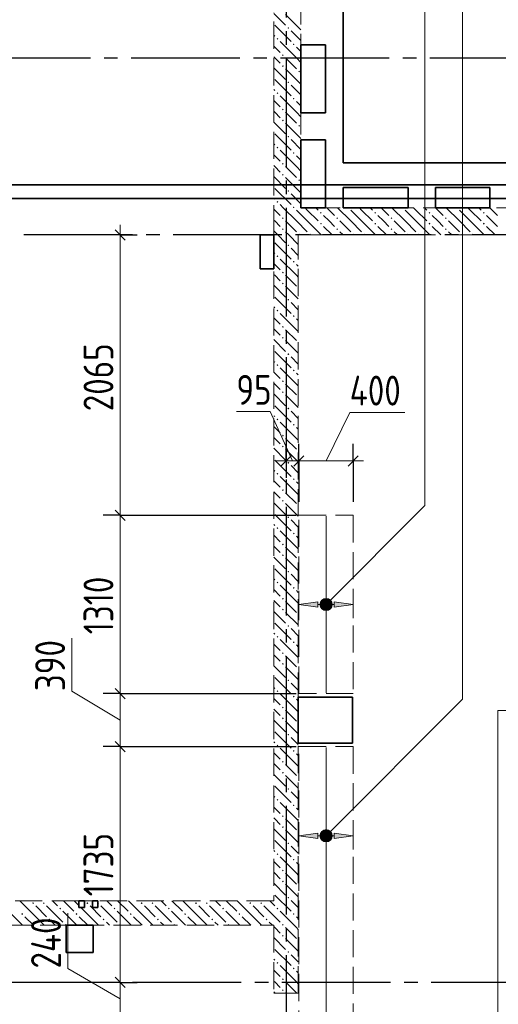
# Model space of a CAD drawing. Header units: millimetres. Extents: x 0 to 64958, y 0 to 42000.
# Tile 13 of 31: x 19679 to 23204, y 28639 to 35884. Entities that reach past the tile are written whole.
import ezdxf

# ---------------------------------------------------------------- set-up
doc = ezdxf.new("R2010")
doc.units = ezdxf.units.MM
doc.linetypes.add('______2', pattern=[270, 200, -70])
doc.linetypes.add('______5', pattern=[1100, 800, -100, 100, -100])
for name, color, linetype, lineweight in [('Standard', 7, 'Continuous', 25), ('ДОП Верх по У', 7, 'Continuous', 25), ('Оси', 40, '______5', 18), ('Позиционная метка номер позиции', 7, 'Continuous', 13), ('Примечания', 7, 'Continuous', 25)]:
    doc.layers.add(name, color=color, linetype=linetype, lineweight=lineweight)
doc.layers.add('ЖБ Перекрытие верхний уровень', color=7, linetype='Continuous', lineweight=25, true_color=0xe0e0ff)
doc.layers.add('ЖБ Стена верхний уровень', color=7, linetype='Continuous', lineweight=25, true_color=0x006e00)
doc.styles.add('GOST 2.304-81', font='txt')

msp = doc.modelspace()

# ---------------------------------------------------------------- hatches: boundary and pattern name
at = {"layer": 'ДОП Верх по У', "linetype": 'Continuous', "lineweight": 13, "transparency": 33554687}
for points in [[(21875, 31561), (21735, 31581), (21875, 31601)], [(21875, 29859), (21735, 29879), (21875, 29899)]]:
    msp.add_hatch(color=7, dxfattribs=at).paths.add_polyline_path(points, flags=16)
for points in [[(21902.7, 31562.2), (21902.7, 31599.7), (21897.5, 31581)], [(21902.7, 31599.7), (21916.2, 31548.7), (21916.2, 31613.2)], [(21902.7, 31599.7), (21902.7, 31562.2), (21916.2, 31548.7)], [(21916.2, 31613.2), (21935, 31543.5), (21935, 31618.5)], [(21916.2, 31613.2), (21916.2, 31548.7), (21935, 31543.5)], [(21935, 31618.5), (21935, 31543.5), (21953.7, 31548.7)], [(21935, 31618.5), (21953.7, 31548.7), (21953.7, 31613.2)], [(21953.7, 31613.2), (21953.7, 31548.7), (21967.2, 31562.2)], [(21953.7, 31613.2), (21967.2, 31562.2), (21967.2, 31599.7)], [(21967.2, 31599.7), (21967.2, 31562.2), (21972.5, 31581)], [(21995, 31561), (22135, 31581), (21995, 31601)], [(21902.7, 29860.2), (21902.7, 29897.7), (21897.5, 29879)], [(21902.7, 29897.7), (21916.2, 29846.7), (21916.2, 29911.2)], [(21902.7, 29897.7), (21902.7, 29860.2), (21916.2, 29846.7)], [(21916.2, 29911.2), (21935, 29841.5), (21935, 29916.5)], [(21916.2, 29911.2), (21916.2, 29846.7), (21935, 29841.5)], [(21935, 29916.5), (21935, 29841.5), (21953.7, 29846.7)], [(21935, 29916.5), (21953.7, 29846.7), (21953.7, 29911.2)], [(21953.7, 29911.2), (21953.7, 29846.7), (21967.2, 29860.2)], [(21953.7, 29911.2), (21967.2, 29860.2), (21967.2, 29897.7)], [(21967.2, 29897.7), (21967.2, 29860.2), (21972.5, 29879)], [(21995, 29859), (22135, 29879), (21995, 29899)]]:
    msp.add_hatch(color=7, dxfattribs=at).paths.add_polyline_path(points)
at = {"layer": 'ЖБ Стена верхний уровень', "linetype": 'Continuous', "lineweight": 18, "transparency": 33554687}
for points in [[(21650.5, 35823.1), (21657, 35829.6), (21663.5, 35823.1), (21657, 35816.6)], [(21570.5, 35743.1), (21577, 35749.6), (21583.5, 35743.1), (21577, 35736.6)], [(21690.5, 35703.1), (21697, 35709.6), (21703.4, 35703.1), (21697, 35696.6)], [(21610.5, 35623.1), (21616.9, 35629.6), (21623.4, 35623.1), (21616.9, 35616.6)], [(21610.5, 35543.1), (21616.9, 35549.6), (21623.4, 35543.1), (21616.9, 35536.6)], [(21730.5, 35503.1), (21737, 35509.6), (21743.5, 35503.1), (21737, 35496.6)], [(21650.5, 35423.1), (21657, 35429.6), (21663.5, 35423.1), (21657, 35416.6)], [(21570.5, 35343.1), (21577, 35349.6), (21583.5, 35343.1), (21577, 35336.6)], [(21690.5, 35303.1), (21697, 35309.6), (21703.4, 35303.1), (21697, 35296.6)], [(21610.5, 35223.1), (21616.9, 35229.6), (21623.4, 35223.1), (21616.9, 35216.6)], [(21610.5, 35143.1), (21616.9, 35149.6), (21623.4, 35143.1), (21616.9, 35136.6)], [(21730.5, 35103.1), (21737, 35109.6), (21743.5, 35103.1), (21737, 35096.6)], [(21650.5, 35023.1), (21657, 35029.6), (21663.5, 35023.1), (21657, 35016.6)], [(21570.5, 34943.1), (21577, 34949.6), (21583.5, 34943.1), (21577, 34936.6)], [(21690.5, 34903.1), (21697, 34909.6), (21703.4, 34903.1), (21697, 34896.6)], [(21610.5, 34823.1), (21616.9, 34829.6), (21623.4, 34823.1), (21616.9, 34816.6)], [(21610.5, 34743.1), (21616.9, 34749.6), (21623.4, 34743.1), (21616.9, 34736.6)], [(21730.5, 34703.1), (21737, 34709.6), (21743.5, 34703.1), (21737, 34696.6)], [(21650.5, 34623.1), (21657, 34629.6), (21663.5, 34623.1), (21657, 34616.6)], [(21570.5, 34543.1), (21577, 34549.6), (21583.5, 34543.1), (21577, 34536.6)], [(21690.5, 34503.1), (21697, 34509.6), (21703.4, 34503.1), (21700.3, 34500), (21693.6, 34500)], [(21700.3, 34500), (21697, 34496.6), (21693.6, 34500)], [(22100.3, 34500), (22097, 34496.6), (22093.6, 34500)], [(22500.3, 34500), (22497, 34496.6), (22493.6, 34500)], [(22900.3, 34500), (22897, 34496.6), (22893.6, 34500)], [(21610.5, 34423.1), (21616.9, 34429.6), (21623.4, 34423.1), (21616.9, 34416.6)], [(21890.5, 34463.1), (21897, 34469.6), (21903.4, 34463.1), (21897, 34456.6)], [(22010.5, 34423.1), (22016.9, 34429.6), (22023.4, 34423.1), (22016.9, 34416.6)], [(22290.5, 34463.1), (22297, 34469.6), (22303.4, 34463.1), (22297, 34456.6)], [(22410.4, 34423.1), (22416.9, 34429.6), (22423.4, 34423.1), (22416.9, 34416.6)], [(22690.5, 34463.1), (22697, 34469.6), (22703.4, 34463.1), (22697, 34456.6)], [(22810.4, 34423.1), (22816.9, 34429.6), (22823.4, 34423.1), (22816.9, 34416.6)], [(23090.5, 34463.1), (23097, 34469.6), (23103.4, 34463.1), (23097, 34456.6)], [(21610.5, 34343.1), (21616.9, 34349.6), (21623.4, 34343.1), (21616.9, 34336.6)], [(21890.5, 34383.1), (21897, 34389.6), (21903.4, 34383.1), (21897, 34376.6)], [(22010.5, 34343.1), (22016.9, 34349.6), (22023.4, 34343.1), (22016.9, 34336.6)], [(22290.5, 34383.1), (22297, 34389.6), (22303.4, 34383.1), (22297, 34376.6)], [(22410.4, 34343.1), (22416.9, 34349.6), (22423.4, 34343.1), (22416.9, 34336.6)], [(22690.5, 34383.1), (22697, 34389.6), (22703.4, 34383.1), (22697, 34376.6)], [(22810.4, 34343.1), (22816.9, 34349.6), (22823.4, 34343.1), (22816.9, 34336.6)], [(23090.5, 34383.1), (23097, 34389.6), (23103.4, 34383.1), (23097, 34376.6)], [(21730.5, 34303.1), (21737, 34309.6), (21743.5, 34303.1), (21740.3, 34300), (21733.6, 34300)], [(21810.5, 34303.1), (21816.9, 34309.6), (21823.4, 34303.1), (21820.3, 34300), (21813.6, 34300)], [(22130.5, 34303.1), (22137, 34309.6), (22143.5, 34303.1), (22140.3, 34300), (22133.6, 34300)], [(22210.4, 34303.1), (22216.9, 34309.6), (22223.4, 34303.1), (22220.3, 34300), (22213.6, 34300)], [(22530.5, 34303.1), (22537, 34309.6), (22543.5, 34303.1), (22540.3, 34300), (22533.6, 34300)], [(22610.4, 34303.1), (22616.9, 34309.6), (22623.4, 34303.1), (22620.3, 34300), (22613.6, 34300)], [(22930.5, 34303.1), (22937, 34309.6), (22943.5, 34303.1), (22940.3, 34300), (22933.6, 34300)], [(23010.4, 34303.1), (23016.9, 34309.6), (23023.4, 34303.1), (23020.3, 34300), (23013.6, 34300)], [(21650.5, 34223.1), (21657, 34229.6), (21663.5, 34223.1), (21657, 34216.6)], [(21570.5, 34143.1), (21577, 34149.6), (21583.5, 34143.1), (21577, 34136.6)], [(21690.5, 34103.1), (21697, 34109.6), (21703.4, 34103.1), (21697, 34096.6)], [(21610.5, 34023.1), (21616.9, 34029.6), (21623.4, 34023.1), (21616.9, 34016.6)], [(21610.5, 33943.1), (21616.9, 33949.6), (21623.4, 33943.1), (21616.9, 33936.6)], [(21650.5, 33823.1), (21657, 33829.6), (21663.5, 33823.1), (21657, 33816.6)], [(21570.5, 33743.1), (21577, 33749.6), (21583.5, 33743.1), (21577, 33736.6)], [(21690.5, 33703.1), (21697, 33709.6), (21703.4, 33703.1), (21697, 33696.6)], [(21610.5, 33623.1), (21616.9, 33629.6), (21623.4, 33623.1), (21616.9, 33616.6)], [(21610.5, 33543.1), (21616.9, 33549.6), (21623.4, 33543.1), (21616.9, 33536.6)], [(21650.5, 33423.1), (21657, 33429.6), (21663.5, 33423.1), (21657, 33416.6)], [(21570.5, 33343.1), (21577, 33349.6), (21583.5, 33343.1), (21577, 33336.6)], [(21690.5, 33303.1), (21697, 33309.6), (21703.4, 33303.1), (21697, 33296.6)], [(21610.5, 33223.1), (21616.9, 33229.6), (21623.4, 33223.1), (21616.9, 33216.6)], [(21610.5, 33143.1), (21616.9, 33149.6), (21623.4, 33143.1), (21616.9, 33136.6)], [(21650.5, 33023.1), (21657, 33029.6), (21663.5, 33023.1), (21657, 33016.6)], [(21570.5, 32943.1), (21577, 32949.6), (21583.5, 32943.1), (21577, 32936.6)], [(21690.5, 32903.1), (21697, 32909.6), (21703.4, 32903.1), (21697, 32896.6)], [(21610.5, 32823.1), (21616.9, 32829.6), (21623.4, 32823.1), (21616.9, 32816.6)], [(21610.5, 32743.1), (21616.9, 32749.6), (21623.4, 32743.1), (21616.9, 32736.6)], [(21650.5, 32623.1), (21657, 32629.6), (21663.5, 32623.1), (21657, 32616.6)], [(21570.5, 32543.1), (21577, 32549.6), (21583.5, 32543.1), (21577, 32536.6)], [(21690.5, 32503.1), (21697, 32509.6), (21703.4, 32503.1), (21697, 32496.6)], [(21610.5, 32423.1), (21616.9, 32429.6), (21623.4, 32423.1), (21616.9, 32416.6)], [(21610.5, 32343.1), (21616.9, 32349.6), (21623.4, 32343.1), (21616.9, 32336.6)], [(21650.5, 32223.1), (21657, 32229.6), (21663.5, 32223.1), (21657, 32216.6)], [(21570.5, 32143.1), (21577, 32149.6), (21583.5, 32143.1), (21577, 32136.6)], [(21690.5, 32103.1), (21697, 32109.6), (21703.4, 32103.1), (21697, 32096.6)], [(21610.5, 32023.1), (21616.9, 32029.6), (21623.4, 32023.1), (21616.9, 32016.6)], [(21610.5, 31943.1), (21616.9, 31949.6), (21623.4, 31943.1), (21616.9, 31936.6)], [(21650.5, 31823.1), (21657, 31829.6), (21663.5, 31823.1), (21657, 31816.6)], [(21570.5, 31743.1), (21577, 31749.6), (21583.5, 31743.1), (21577, 31736.6)], [(21690.5, 31703.1), (21697, 31709.6), (21703.4, 31703.1), (21697, 31696.6)], [(21610.5, 31623.1), (21616.9, 31629.6), (21623.4, 31623.1), (21616.9, 31616.6)], [(21610.5, 31543.1), (21616.9, 31549.6), (21623.4, 31543.1), (21616.9, 31536.6)], [(21650.5, 31423.1), (21657, 31429.6), (21663.5, 31423.1), (21657, 31416.6)], [(21570.5, 31343.1), (21577, 31349.6), (21583.5, 31343.1), (21577, 31336.6)], [(21690.5, 31303.1), (21697, 31309.6), (21703.4, 31303.1), (21697, 31296.6)], [(21610.5, 31223.1), (21616.9, 31229.6), (21623.4, 31223.1), (21616.9, 31216.6)], [(21610.5, 31143.1), (21616.9, 31149.6), (21623.4, 31143.1), (21616.9, 31136.6)], [(21650.5, 31023.1), (21657, 31029.6), (21663.5, 31023.1), (21657, 31016.6)], [(21570.5, 30943.1), (21577, 30949.6), (21583.5, 30943.1), (21577, 30936.6)], [(21690.5, 30903.1), (21697, 30909.6), (21703.4, 30903.1), (21697, 30896.6)], [(21610.5, 30823.1), (21616.9, 30829.6), (21623.4, 30823.1), (21616.9, 30816.6)], [(21610.5, 30743.1), (21616.9, 30749.6), (21623.4, 30743.1), (21616.9, 30736.6)], [(21650.5, 30623.1), (21657, 30629.6), (21663.5, 30623.1), (21657, 30616.6)], [(21570.5, 30543.1), (21577, 30549.6), (21583.5, 30543.1), (21577, 30536.6)], [(21690.5, 30503.1), (21697, 30509.6), (21703.4, 30503.1), (21697, 30496.6)], [(21610.5, 30423.1), (21616.9, 30429.6), (21623.4, 30423.1), (21616.9, 30416.6)], [(21610.5, 30343.1), (21616.9, 30349.6), (21623.4, 30343.1), (21616.9, 30336.6)], [(21650.5, 30223.1), (21657, 30229.6), (21663.5, 30223.1), (21657, 30216.6)], [(21570.5, 30143.1), (21577, 30149.6), (21583.5, 30143.1), (21577, 30136.6)], [(21690.5, 30103.1), (21697, 30109.6), (21703.4, 30103.1), (21697, 30096.6)], [(21610.5, 30023.1), (21616.9, 30029.6), (21623.4, 30023.1), (21616.9, 30016.6)], [(21610.5, 29943.1), (21616.9, 29949.6), (21623.4, 29943.1), (21616.9, 29936.6)], [(21650.5, 29823.1), (21657, 29829.6), (21663.5, 29823.1), (21657, 29816.6)], [(21570.5, 29743.1), (21577, 29749.6), (21583.5, 29743.1), (21577, 29736.6)], [(21690.5, 29703.1), (21697, 29709.6), (21703.4, 29703.1), (21697, 29696.6)], [(21610.5, 29623.1), (21616.9, 29629.6), (21623.4, 29623.1), (21616.9, 29616.6)], [(21610.5, 29543.1), (21616.9, 29549.6), (21623.4, 29543.1), (21616.9, 29536.6)], [(21650.5, 29423.1), (21657, 29429.6), (21663.5, 29423.1), (21657, 29416.6)], [(19770.5, 29383.1), (19777, 29389.6), (19783.5, 29383.1), (19777, 29376.6)], [(19850.5, 29383.1), (19857, 29389.6), (19863.5, 29383.1), (19857, 29376.6)], [(19970.5, 29343.1), (19977, 29349.6), (19983.5, 29343.1), (19977, 29336.6)], [(20170.5, 29383.1), (20177, 29389.6), (20183.5, 29383.1), (20177, 29376.6)], [(20255, 29387.7), (20257, 29389.6), (20263.5, 29383.1), (20257, 29376.6), (20255, 29378.6)], [(20370.5, 29343.1), (20377, 29349.6), (20383.5, 29343.1), (20377, 29336.6)], [(20570.5, 29383.1), (20577, 29389.6), (20583.5, 29383.1), (20577, 29376.6)], [(20650.5, 29383.1), (20657, 29389.6), (20663.5, 29383.1), (20657, 29376.6)], [(20770.5, 29343.1), (20777, 29349.6), (20783.5, 29343.1), (20777, 29336.6)], [(20970.5, 29383.1), (20977, 29389.6), (20983.5, 29383.1), (20977, 29376.6)], [(21050.5, 29383.1), (21057, 29389.6), (21063.5, 29383.1), (21057, 29376.6)], [(21170.5, 29343.1), (21177, 29349.6), (21183.5, 29343.1), (21177, 29336.6)], [(21370.5, 29383.1), (21377, 29389.6), (21383.5, 29383.1), (21377, 29376.6)], [(21450.5, 29383.1), (21457, 29389.6), (21463.5, 29383.1), (21457, 29376.6)], [(21570.5, 29343.1), (21577, 29349.6), (21583.5, 29343.1), (21577, 29336.6)], [(19690.5, 29303.1), (19697, 29309.6), (19703.4, 29303.1), (19697, 29296.6)], [(20090.5, 29303.1), (20097, 29309.6), (20103.4, 29303.1), (20097, 29296.6)], [(20490.5, 29303.1), (20497, 29309.6), (20503.4, 29303.1), (20497, 29296.6)], [(20890.5, 29303.1), (20897, 29309.6), (20903.4, 29303.1), (20897, 29296.6)], [(21290.5, 29303.1), (21297, 29309.6), (21303.4, 29303.1), (21297, 29296.6)], [(21690.5, 29303.1), (21697, 29309.6), (21703.4, 29303.1), (21697, 29296.6)], [(19890.5, 29263.1), (19897, 29269.6), (19903.4, 29263.1), (19897, 29256.6)], [(20010.5, 29223.1), (20016.9, 29229.6), (20023.4, 29223.1), (20020.3, 29220), (20013.6, 29220)], [(20290.5, 29263.1), (20297, 29269.6), (20303.4, 29263.1), (20297, 29256.6)], [(20410.5, 29223.1), (20416.9, 29229.6), (20423.4, 29223.1), (20420.3, 29220), (20413.6, 29220)], [(20690.5, 29263.1), (20697, 29269.6), (20703.4, 29263.1), (20697, 29256.6)], [(20810.5, 29223.1), (20816.9, 29229.6), (20823.4, 29223.1), (20820.3, 29220), (20813.6, 29220)], [(21090.5, 29263.1), (21097, 29269.6), (21103.4, 29263.1), (21097, 29256.6)], [(21210.5, 29223.1), (21216.9, 29229.6), (21223.4, 29223.1), (21220.3, 29220), (21213.6, 29220)], [(21490.5, 29263.1), (21497, 29269.6), (21503.4, 29263.1), (21497, 29256.6)], [(21610.5, 29223.1), (21616.9, 29229.6), (21623.4, 29223.1), (21616.9, 29216.6)], [(21610.5, 29143.1), (21616.9, 29149.6), (21623.4, 29143.1), (21616.9, 29136.6)], [(21650.5, 29023.1), (21657, 29029.6), (21663.5, 29023.1), (21657, 29016.6)], [(21570.5, 28943.1), (21577, 28949.6), (21583.5, 28943.1), (21577, 28936.6)], [(21690.5, 28903.1), (21697, 28909.6), (21703.4, 28903.1), (21697, 28896.6)], [(21610.5, 28823.1), (21616.9, 28829.6), (21623.4, 28823.1), (21616.9, 28816.6)], [(21610.5, 28743.1), (21616.9, 28749.6), (21623.4, 28743.1), (21616.9, 28736.6)]]:
    msp.add_hatch(color=7, dxfattribs=at).paths.add_polyline_path(points, flags=16)
at = {"layer": 'Позиционная метка номер позиции', "linetype": 'Continuous', "lineweight": 13, "transparency": 33554687}
for points in [[(21891.7, 31592.5), (21966.8, 31549.2), (21903.2, 31612.8)], [(21891.7, 31569.5), (21946.4, 31537.7), (21891.7, 31592.5)], [(21891.7, 31592.5), (21946.4, 31537.7), (21966.8, 31549.2)], [(21903.2, 31612.8), (21978.3, 31569.5), (21923.5, 31624.3)], [(21903.2, 31612.8), (21966.8, 31549.2), (21978.3, 31569.5)], [(21923.5, 31624.3), (21978.3, 31569.5), (21978.3, 31592.5)], [(21923.5, 31624.3), (21978.3, 31592.5), (21946.4, 31624.3)], [(21946.4, 31624.3), (21978.3, 31592.5), (21966.8, 31612.8)], [(21923.5, 31537.7), (21891.7, 31569.5), (21903.2, 31549.2)], [(21891.7, 31569.5), (21923.5, 31537.7), (21946.4, 31537.7)], [(21891.7, 29890.5), (21966.8, 29847.2), (21903.2, 29910.8)], [(21891.7, 29867.5), (21946.4, 29835.7), (21891.7, 29890.5)], [(21891.7, 29890.5), (21946.4, 29835.7), (21966.8, 29847.2)], [(21923.5, 29835.7), (21891.7, 29867.5), (21903.2, 29847.2)], [(21891.7, 29867.5), (21923.5, 29835.7), (21946.4, 29835.7)], [(21903.2, 29910.8), (21978.3, 29867.5), (21923.5, 29922.3)], [(21903.2, 29910.8), (21966.8, 29847.2), (21978.3, 29867.5)], [(21923.5, 29922.3), (21978.3, 29867.5), (21978.3, 29890.5)], [(21923.5, 29922.3), (21978.3, 29890.5), (21946.4, 29922.3)], [(21946.4, 29922.3), (21978.3, 29890.5), (21966.8, 29910.8)]]:
    msp.add_hatch(color=7, dxfattribs=at).paths.add_polyline_path(points)

# ---------------------------------------------------------------- linework, layer by layer
at = {"layer": 'Standard', "color": 7, "linetype": 'Continuous', "lineweight": 13, "transparency": 33554687}
for p, q in [((20418.8, 34300), (20418.8, 34375)), ((21524.5, 33000.1), (21274.4, 33000.1)), ((21687.5, 32637), (21524.5, 33000.1)), ((21935, 32637), (22109.3, 32994.7)), ((22109.3, 32994.7), (22515.9, 32994.7)), ((21640, 32637), (21565, 32637)), ((21735, 32637), (21640, 32637)), ((22135, 32637), (21735, 32637)), ((22135, 32637), (22210, 32637)), ((20418.8, 32237), (20418.8, 30925)), ((20062.9, 30942.7), (20062.9, 31333.7)), ((20418.8, 30730), (20062.9, 30942.7)), ((20418.8, 30925), (20418.8, 30535)), ((20418.8, 30535), (20418.8, 28800)), ((20032.7, 28902.1), (20032.7, 29308.8)), ((20418.8, 28680), (20032.7, 28902.1)), ((20418.8, 28800), (20418.8, 28560))]:
    msp.add_line(p, q, dxfattribs=at)
at = {"layer": 'Standard', "color": 251, "linetype": 'Continuous', "lineweight": -3, "true_color": 0x656565, "transparency": 33554687}
for p, q in [((20418.8, 34300), (20293.8, 34300)), ((20418.8, 34300), (20543.8, 34300)), ((20418.8, 34300), (20418.8, 34300)), ((21640, 32637), (21640, 32762)), ((21735, 32637), (21735, 32762)), ((22135, 32637), (22135, 32762)), ((21640, 32637), (21640, 32704.6)), ((21640, 32637), (21640, 32512)), ((21735, 32637), (21735, 32512)), ((21735, 32637), (21735, 32337)), ((22135, 32637), (22135, 32512)), ((22135, 32637), (22135, 32337)), ((20418.8, 32237), (20293.8, 32237)), ((20418.8, 32237), (20543.8, 32237)), ((20418.8, 32237), (21715, 32237)), ((20418.8, 30925), (20293.8, 30925)), ((20418.8, 30925), (20543.8, 30925)), ((20418.8, 30925), (21715, 30925)), ((20418.8, 30535), (20293.8, 30535)), ((20418.8, 30535), (20543.8, 30535)), ((20418.8, 30535), (21715, 30535)), ((20418.8, 28800), (20293.8, 28800)), ((20418.8, 28800), (20543.8, 28800))]:
    msp.add_line(p, q, dxfattribs=at)
at = {"layer": 'Standard', "color": 7, "linetype": 'Continuous', "lineweight": 25, "transparency": 33554687}
for p, q in [((20381.3, 34337.5), (20456.3, 34262.5)), ((21677.5, 32674.5), (21602.5, 32599.5)), ((21772.5, 32674.5), (21697.5, 32599.5)), ((22172.5, 32674.5), (22097.5, 32599.5)), ((20381.3, 32274.5), (20456.3, 32199.5)), ((20381.3, 30962.5), (20456.3, 30887.5)), ((20381.3, 30572.5), (20456.3, 30497.5)), ((20381.3, 28837.5), (20456.3, 28762.5))]:
    msp.add_line(p, q, dxfattribs=at)
at = {"layer": 'Standard', "color": 254, "linetype": 'Continuous', "lineweight": 35, "true_color": 0xc4c4ff, "transparency": 33554687}
for points in [[(7000, 19982), (49480, 19982), (49480, 34669), (7000, 34669), (7000, 19982)], [(7100, 20082), (49380, 20082), (49380, 34569), (7100, 34569), (7100, 20082)]]:
    msp.add_lwpolyline(points, dxfattribs=at)
at = {"layer": 'Standard', "color": 7, "linetype": 'Continuous', "lineweight": 13, "transparency": 33554687}
msp.add_lwpolyline([(20418.8, 34300), (20418.8, 32901.8), (20418.8, 32901.8), (20418.8, 32237)], dxfattribs=at)
at = {"layer": 'Standard', "color": 251, "linetype": 'Continuous', "lineweight": -3, "true_color": 0x656565, "transparency": 33554687}
msp.add_lwpolyline([(20418.8, 28800), (20401.8, 28800), (20401.8, 28800), (20401.8, 28800), (20401.8, 28800), (19899, 28800)], dxfattribs=at)
at = {"layer": 'ДОП Верх по У', "color": 7, "linetype": 'Continuous', "lineweight": 18, "transparency": 33554687}
for p, q in [((21935, 32230), (21935, 30932)), ((21935, 28129), (21935, 30529))]:
    msp.add_line(p, q, dxfattribs=at)
at = {"layer": 'ДОП Верх по У', "color": 251, "linetype": 'Continuous', "lineweight": 13, "true_color": 0x494949, "transparency": 33554687}
for p, q in [((21735, 31581), (21735, 31681)), ((22135, 31581), (22135, 31681)), ((21735, 31581), (21875, 31601)), ((21875, 31601), (21875, 31561)), ((21935, 31618.5), (21935, 31618.5)), ((22135, 31581), (21995, 31601)), ((21995, 31601), (21995, 31561)), ((21875, 31561), (21735, 31581)), ((21735, 31581), (21735, 31481)), ((21735, 31581), (21735, 31581)), ((21875, 31581), (21905, 31581)), ((21935, 31543.5), (21935, 31543.5)), ((21965, 31581), (21995, 31581)), ((21995, 31561), (22135, 31581)), ((22135, 31581), (22135, 31481)), ((22135, 31581), (22135, 31581)), ((21735, 29879), (21735, 29979)), ((22135, 29879), (22135, 29979)), ((21735, 29879), (21875, 29899)), ((21875, 29859), (21735, 29879)), ((21735, 29879), (21735, 29779)), ((21735, 29879), (21735, 29879)), ((21875, 29899), (21875, 29859)), ((21875, 29879), (21905, 29879)), ((21935, 29916.5), (21935, 29916.5)), ((21965, 29879), (21995, 29879)), ((22135, 29879), (21995, 29899)), ((21995, 29899), (21995, 29859)), ((21995, 29859), (22135, 29879)), ((22135, 29879), (22135, 29779)), ((22135, 29879), (22135, 29879)), ((21935, 29841.5), (21935, 29841.5))]:
    msp.add_line(p, q, dxfattribs=at)
for centre in [(21935, 31581), (21935, 29879)]:
    msp.add_circle(centre, 37.5, dxfattribs=at)
at = {"layer": 'ЖБ Перекрытие верхний уровень', "color": 7, "linetype": 'Continuous', "lineweight": 35, "transparency": 33554687}
for p, q in [((22060, 34830), (22060, 38800)), ((21750, 35200), (21750, 35700)), ((21750, 35700), (21930, 35700)), ((21930, 35700), (21930, 35200)), ((21930, 35200), (21750, 35200)), ((21750, 35000), (21930, 35000)), ((21750, 34500), (21750, 35000)), ((21930, 35000), (21930, 34500)), ((28240, 34830), (22060, 34830)), ((22060, 34500), (22060, 34650)), ((22060, 34650), (22540, 34650)), ((22540, 34650), (22540, 34500)), ((22740, 34500), (22740, 34650)), ((22740, 34650), (23140, 34650)), ((23140, 34650), (23140, 34500)), ((21930, 34500), (21750, 34500)), ((22540, 34500), (22060, 34500)), ((23140, 34500), (22740, 34500)), ((21550, 34300), (21450, 34300)), ((21450, 34300), (21450, 34050)), ((21550, 34050), (21550, 34300)), ((21450, 34050), (21550, 34050)), ((22130, 30900), (21730, 30900)), ((21730, 30900), (21730, 30560)), ((22130, 30560), (22130, 30900)), ((21730, 30560), (22130, 30560)), ((20155, 29400), (20115, 29400)), ((20115, 29400), (20115, 29350)), ((20115, 29350), (20155, 29350)), ((20155, 29350), (20155, 29400)), ((20255, 29400), (20215, 29400)), ((20215, 29400), (20215, 29350)), ((20215, 29350), (20255, 29350)), ((20255, 29350), (20255, 29400)), ((20220, 29220), (20020, 29220)), ((20020, 29220), (20020, 29020)), ((20220, 29020), (20220, 29220)), ((20020, 29020), (20220, 29020))]:
    msp.add_line(p, q, dxfattribs=at)
at = {"layer": 'ЖБ Стена верхний уровень', "color": 251, "linetype": '______2', "lineweight": 13, "true_color": 0x656565, "transparency": 33554687}
for p, q in [((21750, 34500), (21750, 36340)), ((21550, 36140), (21550, 34500)), ((21550, 34500), (21550, 34300)), ((34730, 34500), (21750, 34500)), ((21550, 34300), (21550, 29400)), ((21730, 28720), (21730, 34300)), ((21730, 34300), (28140, 34300)), ((20115, 29400), (19020, 29400)), ((20115, 29400), (20115, 29350)), ((20115, 29350), (20155, 29350)), ((20155, 29350), (20155, 29400)), ((20215, 29400), (20155, 29400)), ((20215, 29400), (20215, 29350)), ((20215, 29350), (20255, 29350)), ((20255, 29350), (20255, 29400)), ((21550, 29400), (20255, 29400)), ((19020, 29220), (21550, 29220)), ((21550, 29220), (21550, 28720)), ((21550, 28720), (21730, 28720))]:
    msp.add_line(p, q, dxfattribs=at)
at = {"layer": 'ЖБ Стена верхний уровень', "color": 9, "linetype": 'Continuous', "lineweight": 18, "true_color": 0xc7c7c7, "transparency": 33554687}
for p, q in [((21550, 35930.1), (21637, 35843.1)), ((21637, 35923.1), (21750, 35810.1)), ((21557, 35843.1), (21677, 35723.1)), ((21750, 35730.1), (21677, 35803.1)), ((21550, 35770.1), (21557, 35763.1)), ((21716.9, 35603.1), (21597, 35723.1)), ((21550, 35690.1), (21597, 35643.1)), ((21716.9, 35683.1), (21750, 35650.1)), ((21557, 35603.1), (21550, 35610.1)), ((21597, 35563.1), (21557, 35603.1)), ((21637, 35603.1), (21716.9, 35523.1)), ((21716.9, 35603.1), (21750, 35570.1)), ((21550, 35530.1), (21637, 35443.1)), ((21637, 35523.1), (21750, 35410.1)), ((21557, 35443.1), (21677, 35323.1)), ((21550, 35370.1), (21557, 35363.1)), ((21750, 35330.1), (21677, 35403.1)), ((21550, 35290.1), (21597, 35243.1)), ((21716.9, 35203.1), (21597, 35323.1)), ((21716.9, 35283.1), (21750, 35250.1)), ((21557, 35203.1), (21550, 35210.1)), ((21597, 35163.1), (21557, 35203.1)), ((21637, 35203.1), (21716.9, 35123.1)), ((21716.9, 35203.1), (21750, 35170.1)), ((21550, 35130.1), (21637, 35043.1)), ((21637, 35123.1), (21750, 35010.1)), ((21557, 35043.1), (21677, 34923.1)), ((21750, 34930.1), (21677, 35003.1)), ((21550, 34970.1), (21557, 34963.1)), ((21716.9, 34803.1), (21597, 34923.1)), ((21550, 34890.1), (21597, 34843.1)), ((21716.9, 34883.1), (21750, 34850.1)), ((21557, 34803.1), (21550, 34810.1)), ((21597, 34763.1), (21557, 34803.1)), ((21637, 34803.1), (21716.9, 34723.1)), ((21716.9, 34803.1), (21750, 34770.1)), ((21550, 34730.1), (21637, 34643.1)), ((21637, 34723.1), (21750, 34610.1)), ((21557, 34643.1), (21677, 34523.1)), ((21550, 34570.1), (21557, 34563.1)), ((21750, 34530.1), (21677, 34603.1)), ((21550, 34490.1), (21597, 34443.1)), ((21620.1, 34500), (21597, 34523.1)), ((21716.9, 34403.1), (21620.1, 34500)), ((21797, 34483.1), (21780.1, 34500)), ((21860.1, 34500), (21877, 34483.1)), ((21940.1, 34500), (21997, 34443.1)), ((22116.9, 34403.1), (22020.1, 34500)), ((22197, 34483.1), (22180.1, 34500)), ((22260.1, 34500), (22277, 34483.1)), ((22340.1, 34500), (22397, 34443.1)), ((22516.9, 34403.1), (22420.1, 34500)), ((22597, 34483.1), (22580.1, 34500)), ((22660.1, 34500), (22677, 34483.1)), ((22740.1, 34500), (22797, 34443.1)), ((22916.9, 34403.1), (22820.1, 34500)), ((22997, 34483.1), (22980.1, 34500)), ((23060.1, 34500), (23077, 34483.1)), ((23140.1, 34500), (23197, 34443.1)), ((21716.9, 34483.1), (21797, 34403.1)), ((21797, 34483.1), (21877, 34403.1)), ((21957, 34403.1), (21916.9, 34443.1)), ((22116.9, 34483.1), (22197, 34403.1)), ((22197, 34483.1), (22277, 34403.1)), ((22357, 34403.1), (22316.9, 34443.1)), ((22516.9, 34483.1), (22597, 34403.1)), ((22597, 34483.1), (22677, 34403.1)), ((22757, 34403.1), (22716.9, 34443.1)), ((22916.9, 34483.1), (22997, 34403.1)), ((22997, 34483.1), (23077, 34403.1)), ((23157, 34403.1), (23116.9, 34443.1)), ((21557, 34403.1), (21550, 34410.1)), ((21597, 34363.1), (21557, 34403.1)), ((21637, 34403.1), (21716.9, 34323.1)), ((21716.9, 34403.1), (21797, 34323.1)), ((21797, 34403.1), (21900.1, 34300)), ((21916.9, 34363.1), (21980.1, 34300)), ((21997, 34363.1), (21957, 34403.1)), ((22037, 34403.1), (22116.9, 34323.1)), ((22116.9, 34403.1), (22197, 34323.1)), ((22197, 34403.1), (22300.1, 34300)), ((22316.9, 34363.1), (22380.1, 34300)), ((22397, 34363.1), (22357, 34403.1)), ((22437, 34403.1), (22516.9, 34323.1)), ((22516.9, 34403.1), (22597, 34323.1)), ((22597, 34403.1), (22700.1, 34300)), ((22716.9, 34363.1), (22780.1, 34300)), ((22797, 34363.1), (22757, 34403.1)), ((22837, 34403.1), (22916.9, 34323.1)), ((22916.9, 34403.1), (22997, 34323.1)), ((22997, 34403.1), (23100.1, 34300)), ((23116.9, 34363.1), (23180.1, 34300)), ((23197, 34363.1), (23157, 34403.1)), ((21550, 34330.1), (21580.1, 34300)), ((21580.1, 34300), (21637, 34243.1)), ((21637, 34323.1), (21660.1, 34300)), ((21660.1, 34300), (21730, 34230.1)), ((22037, 34323.1), (22060.1, 34300)), ((22437, 34323.1), (22460.1, 34300)), ((22837, 34323.1), (22860.1, 34300)), ((21557, 34243.1), (21677, 34123.1)), ((21730, 34150.1), (21677, 34203.1)), ((21550, 34170.1), (21557, 34163.1)), ((21550, 34090.1), (21597, 34043.1)), ((21716.9, 34003.1), (21597, 34123.1)), ((21716.9, 34083.1), (21730, 34070.1)), ((21557, 34003.1), (21550, 34010.1)), ((21597, 33963.1), (21557, 34003.1)), ((21637, 34003.1), (21716.9, 33923.1)), ((21716.9, 34003.1), (21730, 33990.1)), ((21550, 33930.1), (21637, 33843.1)), ((21637, 33923.1), (21730, 33830.1)), ((21557, 33843.1), (21677, 33723.1)), ((21550, 33770.1), (21557, 33763.1)), ((21730, 33750.1), (21677, 33803.1)), ((21716.9, 33603.1), (21597, 33723.1)), ((21550, 33690.1), (21597, 33643.1)), ((21716.9, 33683.1), (21730, 33670.1)), ((21557, 33603.1), (21550, 33610.1)), ((21597, 33563.1), (21557, 33603.1)), ((21637, 33603.1), (21716.9, 33523.1)), ((21716.9, 33603.1), (21730, 33590.1)), ((21550, 33530.1), (21637, 33443.1)), ((21637, 33523.1), (21730, 33430.1)), ((21557, 33443.1), (21677, 33323.1)), ((21730, 33350.1), (21677, 33403.1)), ((21550, 33370.1), (21557, 33363.1)), ((21550, 33290.1), (21597, 33243.1)), ((21716.9, 33203.1), (21597, 33323.1)), ((21716.9, 33283.1), (21730, 33270.1)), ((21557, 33203.1), (21550, 33210.1)), ((21597, 33163.1), (21557, 33203.1)), ((21637, 33203.1), (21716.9, 33123.1)), ((21716.9, 33203.1), (21730, 33190.1)), ((21550, 33130.1), (21637, 33043.1)), ((21637, 33123.1), (21730, 33030.1)), ((21557, 33043.1), (21677, 32923.1)), ((21550, 32970.1), (21557, 32963.1)), ((21730, 32950.1), (21677, 33003.1)), ((21716.9, 32803.1), (21597, 32923.1)), ((21550, 32890.1), (21597, 32843.1)), ((21716.9, 32883.1), (21730, 32870.1)), ((21557, 32803.1), (21550, 32810.1)), ((21597, 32763.1), (21557, 32803.1)), ((21637, 32803.1), (21716.9, 32723.1)), ((21716.9, 32803.1), (21730, 32790.1)), ((21550, 32730.1), (21637, 32643.1)), ((21637, 32723.1), (21730, 32630.1)), ((21557, 32643.1), (21677, 32523.1)), ((21550, 32570.1), (21557, 32563.1)), ((21730, 32550.1), (21677, 32603.1)), ((21550, 32490.1), (21597, 32443.1)), ((21716.9, 32403.1), (21597, 32523.1)), ((21716.9, 32483.1), (21730, 32470.1)), ((21557, 32403.1), (21550, 32410.1)), ((21597, 32363.1), (21557, 32403.1)), ((21637, 32403.1), (21716.9, 32323.1)), ((21716.9, 32403.1), (21730, 32390.1)), ((21550, 32330.1), (21637, 32243.1)), ((21637, 32323.1), (21730, 32230.1)), ((21557, 32243.1), (21677, 32123.1)), ((21550, 32170.1), (21557, 32163.1)), ((21730, 32150.1), (21677, 32203.1)), ((21716.9, 32003.1), (21597, 32123.1)), ((21550, 32090.1), (21597, 32043.1)), ((21716.9, 32083.1), (21730, 32070.1)), ((21557, 32003.1), (21550, 32010.1)), ((21597, 31963.1), (21557, 32003.1)), ((21637, 32003.1), (21716.9, 31923.1)), ((21716.9, 32003.1), (21730, 31990.1)), ((21550, 31930.1), (21637, 31843.1)), ((21637, 31923.1), (21730, 31830.1)), ((21557, 31843.1), (21677, 31723.1)), ((21550, 31770.1), (21557, 31763.1)), ((21730, 31750.1), (21677, 31803.1)), ((21550, 31690.1), (21597, 31643.1)), ((21716.9, 31603.1), (21597, 31723.1)), ((21716.9, 31683.1), (21730, 31670.1)), ((21557, 31603.1), (21550, 31610.1)), ((21597, 31563.1), (21557, 31603.1)), ((21637, 31603.1), (21716.9, 31523.1)), ((21716.9, 31603.1), (21730, 31590.1)), ((21550, 31530.1), (21637, 31443.1)), ((21637, 31523.1), (21730, 31430.1)), ((21557, 31443.1), (21677, 31323.1)), ((21730, 31350.1), (21677, 31403.1)), ((21550, 31370.1), (21557, 31363.1)), ((21716.9, 31203.1), (21597, 31323.1)), ((21550, 31290.1), (21597, 31243.1)), ((21716.9, 31283.1), (21730, 31270.1)), ((21557, 31203.1), (21550, 31210.1)), ((21597, 31163.1), (21557, 31203.1)), ((21637, 31203.1), (21716.9, 31123.1)), ((21716.9, 31203.1), (21730, 31190.1)), ((21550, 31130.1), (21637, 31043.1)), ((21637, 31123.1), (21730, 31030.1)), ((21557, 31043.1), (21677, 30923.1)), ((21550, 30970.1), (21557, 30963.1)), ((21730, 30950.1), (21677, 31003.1)), ((21550, 30890.1), (21597, 30843.1)), ((21716.9, 30803.1), (21597, 30923.1)), ((21716.9, 30883.1), (21730, 30870.1)), ((21557, 30803.1), (21550, 30810.1)), ((21597, 30763.1), (21557, 30803.1)), ((21637, 30803.1), (21716.9, 30723.1)), ((21716.9, 30803.1), (21730, 30790.1)), ((21550, 30730.1), (21637, 30643.1)), ((21637, 30723.1), (21730, 30630.1)), ((21557, 30643.1), (21677, 30523.1)), ((21730, 30550.1), (21677, 30603.1)), ((21550, 30570.1), (21557, 30563.1)), ((21716.9, 30403.1), (21597, 30523.1)), ((21550, 30490.1), (21597, 30443.1)), ((21716.9, 30483.1), (21730, 30470.1)), ((21557, 30403.1), (21550, 30410.1)), ((21597, 30363.1), (21557, 30403.1)), ((21637, 30403.1), (21716.9, 30323.1)), ((21716.9, 30403.1), (21730, 30390.1)), ((21550, 30330.1), (21637, 30243.1)), ((21637, 30323.1), (21730, 30230.1)), ((21557, 30243.1), (21677, 30123.1)), ((21550, 30170.1), (21557, 30163.1)), ((21730, 30150.1), (21677, 30203.1)), ((21550, 30090.1), (21597, 30043.1)), ((21716.9, 30003.1), (21597, 30123.1)), ((21716.9, 30083.1), (21730, 30070.1)), ((21557, 30003.1), (21550, 30010.1)), ((21597, 29963.1), (21557, 30003.1)), ((21637, 30003.1), (21716.9, 29923.1)), ((21716.9, 30003.1), (21730, 29990.1)), ((21550, 29930.1), (21637, 29843.1)), ((21637, 29923.1), (21730, 29830.1)), ((21557, 29843.1), (21677, 29723.1)), ((21730, 29750.1), (21677, 29803.1)), ((21550, 29770.1), (21557, 29763.1)), ((21716.9, 29603.1), (21597, 29723.1)), ((21550, 29690.1), (21597, 29643.1)), ((21716.9, 29683.1), (21730, 29670.1)), ((21557, 29603.1), (21550, 29610.1)), ((21597, 29563.1), (21557, 29603.1)), ((21637, 29603.1), (21716.9, 29523.1)), ((21716.9, 29603.1), (21730, 29590.1)), ((21550, 29530.1), (21637, 29443.1)), ((21637, 29523.1), (21730, 29430.1)), ((21557, 29443.1), (21677, 29323.1)), ((19797, 29283.1), (19680.1, 29400)), ((19797, 29363.1), (19877, 29283.1)), ((19877, 29363.1), (19997, 29243.1)), ((19920.1, 29400), (19957, 29363.1)), ((20000.1, 29400), (20077, 29323.1)), ((20115, 29365.1), (20080.1, 29400)), ((20197, 29283.1), (20130.1, 29350)), ((20197, 29363.1), (20277, 29283.1)), ((20277, 29363.1), (20397, 29243.1)), ((20320.1, 29400), (20357, 29363.1)), ((20400.1, 29400), (20477, 29323.1)), ((20597, 29283.1), (20480.1, 29400)), ((20597, 29363.1), (20677, 29283.1)), ((20677, 29363.1), (20797, 29243.1)), ((20720.1, 29400), (20757, 29363.1)), ((20800.1, 29400), (20877, 29323.1)), ((20997, 29283.1), (20880.1, 29400)), ((20997, 29363.1), (21077, 29283.1)), ((21077, 29363.1), (21197, 29243.1)), ((21120.1, 29400), (21157, 29363.1)), ((21200.1, 29400), (21277, 29323.1)), ((21397, 29283.1), (21280.1, 29400)), ((21397, 29363.1), (21477, 29283.1)), ((21477, 29363.1), (21550, 29290.1)), ((21520.1, 29400), (21550, 29370.1)), ((21550, 29370.1), (21557, 29363.1)), ((21730, 29350.1), (21677, 29403.1)), ((19700.1, 29220), (19597, 29323.1)), ((19716.9, 29283.1), (19780.1, 29220)), ((19797, 29283.1), (19860.1, 29220)), ((20100.1, 29220), (19997, 29323.1)), ((20116.9, 29283.1), (20180.1, 29220)), ((20197, 29283.1), (20260.1, 29220)), ((20500.1, 29220), (20397, 29323.1)), ((20516.9, 29283.1), (20580.1, 29220)), ((20597, 29283.1), (20660.1, 29220)), ((20900.1, 29220), (20797, 29323.1)), ((20916.9, 29283.1), (20980.1, 29220)), ((20997, 29283.1), (21060.1, 29220)), ((21300.1, 29220), (21197, 29323.1)), ((21316.9, 29283.1), (21380.1, 29220)), ((21397, 29283.1), (21460.1, 29220)), ((21550, 29290.1), (21597, 29243.1)), ((21716.9, 29203.1), (21597, 29323.1)), ((21716.9, 29283.1), (21730, 29270.1)), ((19940.1, 29220), (19916.9, 29243.1)), ((20340.1, 29220), (20316.9, 29243.1)), ((20740.1, 29220), (20716.9, 29243.1)), ((21140.1, 29220), (21116.9, 29243.1)), ((21540.1, 29220), (21516.9, 29243.1)), ((21557, 29203.1), (21550, 29210.1)), ((21597, 29163.1), (21557, 29203.1)), ((21637, 29203.1), (21716.9, 29123.1)), ((21716.9, 29203.1), (21730, 29190.1)), ((21550, 29130.1), (21637, 29043.1)), ((21637, 29123.1), (21730, 29030.1)), ((21557, 29043.1), (21677, 28923.1)), ((21730, 28950.1), (21677, 29003.1)), ((21550, 28970.1), (21557, 28963.1)), ((21716.9, 28803.1), (21597, 28923.1)), ((21550, 28890.1), (21597, 28843.1)), ((21716.9, 28883.1), (21730, 28870.1)), ((21557, 28803.1), (21550, 28810.1)), ((21597, 28763.1), (21557, 28803.1)), ((21637, 28803.1), (21716.9, 28723.1)), ((21716.9, 28803.1), (21730, 28790.1)), ((21550, 28730.1), (21560.1, 28720)), ((21637, 28723.1), (21640.1, 28720))]:
    msp.add_line(p, q, dxfattribs=at)
at = {"layer": 'Оси', "color": 8, "linetype": '______5', "lineweight": -3, "transparency": 33554687}
for p, q in [((21640, 38900), (21640, 15270)), ((43300, 35600), (4600, 35600)), ((50210, 34300), (4600, 34300)), ((50210, 34300), (4600, 34300)), ((49910, 28800), (4600, 28800))]:
    msp.add_line(p, q, dxfattribs=at)
at = {"layer": 'Позиционная метка номер позиции', "color": 7, "linetype": 'Continuous', "lineweight": 13, "transparency": 33554687}
for p, q in [((21903.2, 31612.8), (21903.2, 31612.8)), ((21966.8, 31612.8), (21966.8, 31612.8)), ((21903.2, 31549.2), (21903.2, 31549.2)), ((21966.8, 31549.2), (21966.8, 31549.2)), ((21903.2, 29910.8), (21903.2, 29910.8)), ((21966.8, 29910.8), (21966.8, 29910.8)), ((21903.2, 29847.2), (21903.2, 29847.2)), ((21966.8, 29847.2), (21966.8, 29847.2))]:
    msp.add_line(p, q, dxfattribs=at)
for points in [[(21935, 31581), (22663.3, 32309.3), (22663.3, 37330), (25439.1, 37330)], [(21935, 29879), (22939.1, 30883.1), (22939.1, 36530), (25439.1, 36530)], [(22700, 27415.3), (23200, 27915.3), (23200, 30800), (25700, 30800)]]:
    msp.add_lwpolyline(points, dxfattribs=at)
for centre in [(21935, 31581), (21935, 29879)]:
    msp.add_circle(centre, 45, dxfattribs=at)
at = {"layer": 'Примечания', "color": 7, "linetype": '______2', "lineweight": 18, "transparency": 33554687}
for p, q in [((21735, 30925), (21735, 32237)), ((21735, 32237), (22135, 32237)), ((22135, 32237), (22135, 30925)), ((22135, 30925), (21735, 30925)), ((21735, 28123), (21735, 30535)), ((21735, 30535), (22135, 30535)), ((22135, 30535), (22135, 28123))]:
    msp.add_line(p, q, dxfattribs=at)

# ---------------------------------------------------------------- texts
at = {"layer": 'Standard', "color": 7, "linetype": 'Continuous', "lineweight": 25, "transparency": 33554687, "char_height": 220, "attachment_point": 7, "rotation": 90, "style": 'GOST 2.304-81'}
for s, insert, width in [('2065', (20368.8, 33002.7), 657.058), ('1310', (20368.7, 31362), 563.284), ('390', (20012.9, 30942.7), 516.396), ('1735', (20368.7, 29433), 594.595), ('240', (19982.6, 28902.1), 531.96)]:
    msp.add_mtext(s, dxfattribs=dict(at, insert=insert, width=width))
at = {"layer": 'Standard', "color": 7, "linetype": 'Continuous', "lineweight": 25, "transparency": 33554687, "char_height": 220, "attachment_point": 7, "style": 'GOST 2.304-81'}
for s, insert, width in [('95', (21274.4, 33050.1), 375.741), ('400', (22109.3, 33044.7), 531.973)]:
    msp.add_mtext(s, dxfattribs=dict(at, insert=insert, width=width))

doc.saveas('drawing.dxf')
